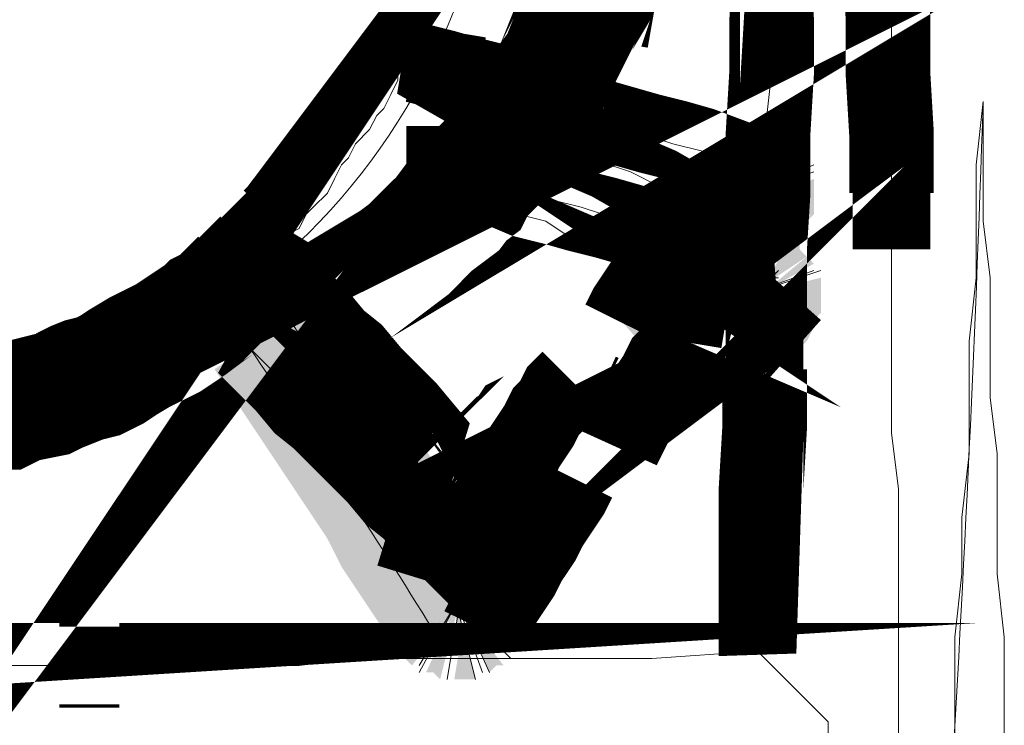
# Model space of a CAD drawing. Header units: millimetres. Extents: x 6173 to 12873, y 4301 to 10241.
# Tile 6 of 11: x 11840 to 11900, y 4702 to 4744. Entities that reach past the tile are written whole.
import ezdxf

# ---------------------------------------------------------------- set-up
doc = ezdxf.new("R2010")
doc.units = ezdxf.units.MM
doc.layers.add('PDF_A-TABELKA', color=7, linetype='Continuous')
doc.layers.add('SQ_TAB TEKST', color=8, linetype='Continuous', lineweight=0)

# ---------------------------------------------------------------- blocks, each defined once
blk = doc.blocks.new('tabelka')
at = {"layer": 'PDF_A-TABELKA', "lineweight": 0}
for points, format in [([(25641.29348271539, -27760.02538781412, 5.115070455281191, 5.115070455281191, 0), (25644.70352968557, -27759.59913194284, 5.115070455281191, 5.115070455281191, 0), (25648.1135766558, -27759.59913194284, 4.688814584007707, 4.688814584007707, 0), (25651.73675156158, -27759.59913194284, 5.115070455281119, 5.115070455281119, 0), (25655.3599264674, -27759.59913194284, 5.115070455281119, 5.115070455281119, 0), (25658.76997343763, -27759.59913194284, 5.115070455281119, 5.115070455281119, 0), (25662.60627627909, -27759.59913194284, 0, 0, 0), (25666.01632324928, -27759.3860040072, 0, 0, 0), (25669.6394981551, -27759.3860040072, 0, 0, 0), (25673.26267306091, -27759.17287607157, 0, 0, 0), (25676.67272003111, -27759.17287607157, 0, 0, 0), (25680.29589493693, -27759.17287607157, 0, 0, 0), (25683.91906984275, -27759.17287607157, 0, 0, 0), (25690.31290791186, -27758.95974813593, 4.688814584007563, 4.688814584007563, 0), (25690.52603584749, -27752.35278213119, 5.115070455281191, 5.115070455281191, 0), (25690.52603584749, -27748.94273516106, 5.115070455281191, 5.115070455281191, 0), (25690.73916378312, -27745.31956025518, 5.115070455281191, 5.115070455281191, 0), (25690.73916378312, -27741.69638534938, 4.688814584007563, 4.688814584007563, 0), (25690.73916378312, -27738.28633837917, 5.115070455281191, 5.115070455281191, 0), (25690.73916378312, -27734.45003553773, 5.115070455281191, 5.115070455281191, 0), (25690.95229171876, -27731.03998856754, 5.115070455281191, 5.115070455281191, 0), (25690.95229171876, -27727.41681366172, 5.115070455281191, 5.115070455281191, 0), (25691.16541965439, -27723.79363875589, 5.115070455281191, 5.115070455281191, 0), (25691.16541965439, -27720.38359178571, 5.075571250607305, 5.075571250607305, 0), (25691.16541965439, -27716.97354481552, 5.115070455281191, 5.115070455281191, 0)], "xyseb"), ([(25691.80480346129, -27684.57809859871, 5.115070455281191, 5.115070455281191, 0), (25691.80480346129, -27681.16805162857, 0, 0, 0), (25692.01793139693, -27677.54487672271, 0, 0, 0)], "xyseb"), ([(25697.98551359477, -27716.97354481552, 5.115070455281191, 5.115070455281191, 0), (25698.19864153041, -27720.38359178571, 5.115070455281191, 5.115070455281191, 0), (25698.19864153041, -27723.79363875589, 5.115070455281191, 5.115070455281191, 0), (25698.41176946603, -27727.41681366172, 5.115070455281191, 5.115070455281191, 0), (25698.41176946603, -27731.03998856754, 4.688814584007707, 4.688814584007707, 0), (25698.41176946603, -27734.45003553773, 0, 0, 0), (25698.41176946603, -27738.28633837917, 0, 0, 0), (25698.62489740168, -27741.69638534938, 0, 0, 0), (25698.62489740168, -27745.31956025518, 0, 0, 0), (25698.83802533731, -27748.94273516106, 0, 0, 0), (25698.83802533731, -27752.35278213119, 0, 0, 0), (25698.83802533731, -27755.97595703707, 0, 0, 0), (25698.83802533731, -27763.00917891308, 0, 0, 0), (25698.83802533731, -27767.48486556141, 0, 0, 0), (25694.57546662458, -27767.48486556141, 0, 0, 0)], "xyseb"), ([(25674.54144067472, -27705.03838041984, -0.4172873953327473), (25636.6046681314, -27744.68017644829, -0.4142135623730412)], "xyb"), ([(25640.86722684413, -27744.68017644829, 7.246349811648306, 7.246349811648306, 0), (25641.93286652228, -27744.46704851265, 7.434469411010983, 7.434469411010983, 0), (25642.78537826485, -27744.46704851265, 7.625096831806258, 7.625096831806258, 0), (25643.85101794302, -27744.04079264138, 7.434469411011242, 7.434469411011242, 0), (25644.9166576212, -27744.04079264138, 7.434469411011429, 7.434469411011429, 0), (25645.76916936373, -27743.61453677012, 7.434469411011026, 7.434469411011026, 0), (25646.62168110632, -27743.40140883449, 7.535210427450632, 7.535210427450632, 0), (25647.68732078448, -27743.18828089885, 7.434469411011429, 7.434469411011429, 0), (25648.53983252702, -27742.76202502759, 7.535210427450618, 7.535210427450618, 0), (25649.60547220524, -27742.33576915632, 7.535210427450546, 7.535210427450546, 0), (25650.45798394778, -27742.12264122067, 7.535210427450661, 7.535210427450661, 0), (25651.31049569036, -27741.69638534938, 7.535210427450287, 7.535210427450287, 0), (25651.94987949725, -27741.27012947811, 7.535210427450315, 7.535210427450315, 0), (25653.01551917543, -27740.6307456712, 7.535210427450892, 7.535210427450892, 0), (25653.86803091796, -27740.20448979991, 7.535210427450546, 7.535210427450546, 0), (25654.7205426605, -27739.77823392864, 7.535210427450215, 7.535210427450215, 0), (25655.3599264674, -27739.35197805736, 7.625096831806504, 7.625096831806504, 0), (25656.21243820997, -27738.71259425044, 7.434469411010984, 7.434469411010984, 0), (25656.85182201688, -27738.28633837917, 7.434469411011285, 7.434469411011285, 0), (25657.70433375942, -27737.43382663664, 6.82009394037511, 6.82009394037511, 0), (25658.55684550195, -27737.00757076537, 7.625096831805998, 7.625096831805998, 0), (25659.19622930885, -27736.36818695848, 7.434469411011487, 7.434469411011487, 0), (25660.04874105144, -27735.51567521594, 7.434469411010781, 7.434469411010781, 0), (25660.47499692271, -27735.08941934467, 7.246349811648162, 7.246349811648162, 0), (25661.1143807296, -27734.45003553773, 7.246349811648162, 7.246349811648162, 0), (25661.96689247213, -27733.59752379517, 7.672605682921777, 7.672605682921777, 0), (25662.39314834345, -27733.1712679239, 7.672605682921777, 7.672605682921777, 0), (25663.03253215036, -27732.31875618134, 0, 0, 0), (25663.45878802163, -27731.67937237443, 0, 0, 0), (25664.31129976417, -27730.8268606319, 0, 0, 0), (25664.73755563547, -27730.18747682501, 0, 0, 0), (25665.1638115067, -27729.5480930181, 0, 0, 0), (25665.80319531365, -27728.90870921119, 0, 0, 0), (25666.22945118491, -27728.05619746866, 0, 0, 0), (25666.65570705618, -27727.41681366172, 0, 0, 0), (25667.08196292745, -27726.56430191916, 0, 0, 0), (25667.50821879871, -27725.7117901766, 0, 0, 0), (25667.93447466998, -27725.07240636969, 0, 0, 0), (25668.57385847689, -27724.21989462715, 0, 0, 0), (25668.57385847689, -27723.36738288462, 0, 0, 0), (25669.00011434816, -27722.51487114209, 0, 0, 0), (25669.42637021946, -27721.87548733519, 0, 0, 0), (25669.85262609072, -27721.02297559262, 0, 0, 0), (25670.06575402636, -27720.17046385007, 0, 0, 0), (25670.49200989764, -27719.53108004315, 0, 0, 0), (25670.70513783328, -27718.46544036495, 0, 0, 0), (25670.9182657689, -27717.61292862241, 0, 0, 0), (25671.34452164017, -27716.76041687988, 0, 0, 0), (25671.55764957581, -27715.90790513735, 0, 0, 0)], "xyseb"), ([(25609.7505482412, -27731.4662444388, 7.672605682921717, 7.672605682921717, 0), (25610.17680411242, -27732.10562824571, 0, 0, 0), (25610.81618791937, -27732.95813998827, 0, 0, 0)], "xyseb"), ([(25684.34532571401, -27718.46544036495, 7.683254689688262, 7.683254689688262, 0), (25680.7221508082, -27717.82605655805, 7.625096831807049, 7.625096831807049, 0), (25680.29589493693, -27719.10482417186, 7.625096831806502, 7.625096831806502, 0), (25679.86963906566, -27719.95733591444, 7.434469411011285, 7.434469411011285, 0), (25679.23025525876, -27721.02297559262, 7.535210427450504, 7.535210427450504, 0), (25678.80399938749, -27722.08861527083, 7.233802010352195, 7.233802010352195, 0), (25678.37774351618, -27722.94112701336, 7.05321456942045, 7.05321456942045, 0), (25677.95148764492, -27724.00676669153, 7.535210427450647, 7.535210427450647, 0), (25677.312103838, -27724.85927843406, 7.535210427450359, 7.535210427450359, 0), (25676.88584796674, -27725.7117901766, 7.233802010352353, 7.233802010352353, 0), (25676.24646415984, -27726.77742985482, 7.434469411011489, 7.434469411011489, 0), (25675.60708035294, -27727.62994159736, 7.434469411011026, 7.434469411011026, 0), (25674.96769654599, -27728.26932540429, 7.625096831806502, 7.625096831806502, 0), (25674.32831273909, -27729.12183714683, 7.625096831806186, 7.625096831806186, 0), (25673.47580099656, -27729.97434888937, 7.434469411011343, 7.434469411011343, 0), (25673.04954512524, -27730.8268606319, 7.43446941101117, 7.43446941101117, 0), (25672.1970333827, -27731.4662444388, 7.625096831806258, 7.625096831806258, 0), (25671.55764957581, -27732.31875618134, 7.246349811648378, 7.246349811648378, 0), (25670.70513783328, -27732.95813998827, 7.243841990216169, 7.243841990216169, 0), (25669.85262609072, -27733.81065173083, 7.246349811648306, 7.246349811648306, 0), (25669.21324228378, -27734.45003553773, 7.243841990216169, 7.243841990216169, 0), (25668.36073054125, -27735.08941934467, 7.246349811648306, 7.246349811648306, 0), (25667.50821879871, -27735.72880315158, 7.246349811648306, 7.246349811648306, 0), (25666.65570705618, -27736.36818695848, 7.672605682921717, 7.672605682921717, 0), (25665.59006737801, -27737.00757076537, 7.672605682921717, 7.672605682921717, 0), (25664.95068357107, -27737.64695457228, 7.246349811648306, 7.246349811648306, 0), (25664.09817182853, -27738.07321044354, 7.246349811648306, 7.246349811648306, 0), (25663.24566008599, -27738.49946631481, 7.246349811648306, 7.246349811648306, 0), (25662.18002040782, -27739.13885012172, 0, 0, 0), (25661.32750866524, -27739.56510599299, 0, 0, 0), (25660.47499692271, -27739.99136186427, 0, 0, 0), (25659.40935724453, -27740.41761773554, 0, 0, 0), (25658.55684550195, -27740.84387360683, 0, 0, 0), (25657.70433375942, -27741.27012947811, 0, 0, 0), (25656.63869408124, -27741.69638534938, 0, 0, 0), (25655.78618233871, -27741.90951328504, 0, 0, 0), (25654.93367059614, -27742.33576915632, 0, 0, 0), (25653.86803091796, -27742.76202502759, 0, 0, 0), (25653.01551917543, -27742.76202502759, 0, 0, 0), (25651.94987949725, -27743.18828089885, 0, 0, 0), (25651.09736775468, -27743.61453677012, 0, 0, 0), (25649.81860014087, -27743.61453677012, 0, 0, 0), (25648.96608839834, -27744.04079264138, 0, 0, 0), (25647.90044872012, -27744.04079264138, 0, 0, 0), (25647.04793697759, -27744.25392057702, 0, 0, 0), (25645.98229729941, -27744.46704851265, 0, 0, 0), (25645.12978555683, -27744.46704851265, 0, 0, 0), (25643.85101794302, -27744.68017644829, 0, 0, 0), (25642.99850620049, -27744.68017644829, 0, 0, 0), (25641.93286652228, -27744.68017644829, 0, 0, 0), (25640.86722684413, -27744.89330438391, 0, 0, 0)], "xyseb"), ([(25685.62409332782, -27739.99136186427, 5.083550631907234, 5.083550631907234, 0), (25686.05034919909, -27737.43382663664, 4.728884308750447, 4.728884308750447, 0), (25684.55845364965, -27736.79444282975, 0, 0, 0), (25683.2796860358, -27735.94193108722, 0, 0, 0), (25681.78779048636, -27735.30254728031, 0, 0, 0), (25680.29589493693, -27734.45003553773, 0, 0, 0), (25678.80399938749, -27733.59752379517, 0, 0, 0), (25677.312103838, -27732.95813998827, 0, 0, 0), (25675.82020828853, -27732.10562824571, 0, 0, 0), (25674.32831273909, -27731.4662444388, 0, 0, 0), (25673.04954512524, -27730.61373269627, 0, 0, 0), (25671.55764957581, -27729.97434888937, 0, 0, 0), (25671.98390544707, -27727.20368572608, 0, 0, 0)], "xyseb"), ([(25705.23186340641, -27764.71420239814), (25705.23186340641, -27761.30415542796), (25705.23186340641, -27757.89410845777), (25704.80560753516, -27754.0578056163), (25704.80560753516, -27750.64775864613), (25704.80560753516, -27746.81145580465), (25704.37935166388, -27743.40140883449), (25704.37935166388, -27739.99136186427), (25704.37935166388, -27736.15505902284), (25703.95309579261, -27732.74501205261), (25703.95309579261, -27729.33496508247), (25703.95309579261, -27725.49866224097, -0.007256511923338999), (25701.82181643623, -27770.25552872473)], "xyb"), ([(25692.4441872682, -27740.6307456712, 5.123943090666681, 5.123943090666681, 0), (25690.52603584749, -27738.92572218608, 5.146940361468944, 5.146940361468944, 0), (25689.67352410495, -27739.56510599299, 5.123943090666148, 5.123943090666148, 0), (25689.24726823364, -27739.99136186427, 4.822534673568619, 4.822534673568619, 0), (25688.39475649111, -27740.41761773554, 4.765685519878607, 4.765685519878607, 0), (25687.96850061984, -27740.84387360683, 4.822534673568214, 4.822534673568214, 0), (25687.11598887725, -27741.48325741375, 0, 0, 0), (25686.68973300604, -27741.90951328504, 0, 0, 0), (25685.83722126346, -27742.33576915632, 0, 0, 0), (25685.19783745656, -27742.97515296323, 0, 0, 0), (25684.55845364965, -27743.40140883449, 0, 0, 0), (25683.91906984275, -27743.82766470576, 0, 0, 0), (25683.2796860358, -27744.46704851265, 0, 0, 0), (25681.3615346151, -27742.76202502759, 0, 0, 0)], "xyseb"), ([(25670.70513783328, -27757.46785258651, 0.01234379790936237), (25659.62248518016, -27740.41761773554), (25660.90125279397, -27741.69638534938), (25661.75376453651, -27742.54889709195), (25663.03253215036, -27743.82766470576), (25663.88504389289, -27744.68017644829), (25665.1638115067, -27745.95894406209), (25666.01632324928, -27747.23771167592), (25667.29509086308, -27748.09022341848), (25668.14760260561, -27749.36899103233), (25669.42637021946, -27750.22150277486), (25670.27888196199, -27751.50027038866), (25672.41016131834, -27753.63154974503), (25672.41016131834, -27756.1890849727), (25673.68892893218, -27757.46785258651), (25673.26267306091, -27757.46785258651), (25673.68892893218, -27757.89410845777)], "xyb"), ([(25671.77077751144, -27747.66396754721, 5.146940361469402, 5.146940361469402, 0), (25672.62328925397, -27747.23771167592, 5.123943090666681, 5.123943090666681, 0), (25673.04954512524, -27746.81145580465, 4.822534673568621, 4.822534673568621, 0), (25673.90205686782, -27746.17207199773, 4.765685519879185, 4.765685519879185, 0), (25674.32831273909, -27745.74581612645, 5.146940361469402, 5.146940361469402, 0), (25675.18082448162, -27745.31956025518, 5.123943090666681, 5.123943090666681, 0), (25675.60708035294, -27744.68017644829, 5.146940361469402, 5.146940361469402, 0), (25676.45959209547, -27744.25392057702, 5.123943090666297, 5.123943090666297, 0), (25676.88584796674, -27743.82766470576, 0, 0, 0), (25677.73835970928, -27743.40140883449, 0, 0, 0), (25678.37774351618, -27742.76202502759, 0, 0, 0), (25680.29589493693, -27744.46704851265, 0, 0, 0)], "xyseb"), ([(25670.9182657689, -27751.50027038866, 5.146940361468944, 5.146940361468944, 0), (25672.62328925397, -27753.20529387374, 5.123943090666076, 5.123943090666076, 0), (25673.47580099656, -27752.77903800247, 4.765685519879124, 4.765685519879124, 0), (25673.90205686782, -27752.35278213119, 5.146940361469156, 5.146940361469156, 0), (25674.75456861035, -27751.7133983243, 5.12394309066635, 5.12394309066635, 0), (25675.3939524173, -27751.28714245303, 0, 0, 0), (25676.0333362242, -27750.86088658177, 0, 0, 0), (25676.88584796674, -27750.4346307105, 0, 0, 0), (25677.312103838, -27749.7952469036, 0, 0, 0), (25678.16461558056, -27749.36899103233, 0, 0, 0), (25678.59087145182, -27748.94273516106, 0, 0, 0), (25680.50902287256, -27750.64775864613, 0, 0, 0)], "xyseb")]:
    blk.add_lwpolyline(points, format=format, dxfattribs=at)
for points in [[(25698.41176946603, -27720.38359178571), (25698.41176946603, -27723.79363875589), (25698.41176946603, -27727.62994159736), (25698.41176946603, -27731.03998856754), (25698.41176946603, -27734.45003553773), (25698.41176946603, -27738.28633837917), (25698.41176946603, -27741.69638534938), (25698.41176946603, -27745.53268819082), (25698.83802533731, -27748.94273516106), (25698.83802533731, -27752.35278213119), (25698.83802533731, -27755.76282910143), (25698.83802533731, -27763.00917891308), (25698.83802533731, -27767.69799349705)], [(25694.57546662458, -27767.69799349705), (25694.57546662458, -27763.00917891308), (25690.31290791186, -27758.74662020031), (25690.73916378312, -27752.35278213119), (25690.73916378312, -27748.94273516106), (25690.73916378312, -27745.53268819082), (25690.73916378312, -27741.69638534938), (25690.73916378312, -27738.28633837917), (25690.73916378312, -27734.45003553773), (25690.73916378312, -27731.03998856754), (25690.73916378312, -27727.62994159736), (25691.16541965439, -27723.79363875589), (25691.16541965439, -27720.38359178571)], [(25679.65651113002, -27719.95733591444), (25679.23025525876, -27720.80984765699), (25678.80399938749, -27722.08861527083), (25678.37774351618, -27722.94112701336), (25677.95148764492, -27723.79363875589), (25677.52523177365, -27724.64615049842), (25676.67272003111, -27725.92491811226), (25676.24646415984, -27726.77742985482), (25675.3939524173, -27727.62994159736), (25674.96769654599, -27728.48245333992), (25674.11518480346, -27729.33496508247), (25673.68892893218, -27730.18747682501), (25672.83641718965, -27730.61373269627), (25671.98390544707, -27731.4662444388), (25671.55764957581, -27732.31875618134), (25670.70513783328, -27733.1712679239), (25669.85262609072, -27733.59752379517), (25669.00011434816, -27734.45003553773), (25668.14760260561, -27735.30254728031), (25667.29509086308, -27735.72880315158), (25666.44257912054, -27736.58131489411), (25665.59006737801, -27737.00757076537), (25664.73755563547, -27737.43382663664), (25663.88504389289, -27738.28633837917), (25663.03253215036, -27738.71259425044), (25662.18002040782, -27739.13885012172), (25661.32750866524, -27739.56510599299), (25660.47499692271, -27739.99136186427), (25659.62248518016, -27740.41761773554), (25658.76997343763, -27740.84387360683), (25657.49120582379, -27741.27012947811), (25656.63869408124, -27741.69638534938), (25655.78618233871, -27742.12264122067), (25654.93367059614, -27742.54889709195), (25653.65490298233, -27742.54889709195), (25652.80239123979, -27742.97515296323), (25651.94987949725, -27743.40140883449), (25651.09736775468, -27743.40140883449), (25649.81860014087, -27743.82766470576), (25648.96608839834, -27743.82766470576), (25648.1135766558, -27744.25392057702), (25646.83480904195, -27744.25392057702), (25645.98229729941, -27744.25392057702), (25645.12978555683, -27744.68017644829)], [(25644.70352968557, -27743.82766470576), (25645.98229729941, -27743.82766470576), (25646.83480904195, -27743.40140883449), (25647.68732078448, -27742.97515296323), (25648.53983252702, -27742.97515296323), (25649.39234426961, -27742.54889709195), (25650.24485601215, -27742.12264122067), (25651.09736775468, -27741.69638534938), (25651.94987949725, -27741.27012947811), (25653.22864711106, -27740.84387360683), (25653.65490298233, -27740.41761773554), (25654.50741472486, -27739.56510599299), (25655.3599264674, -27739.13885012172), (25656.21243820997, -27738.71259425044), (25657.06494995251, -27738.28633837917), (25657.91746169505, -27737.43382663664), (25658.34371756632, -27737.00757076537), (25659.19622930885, -27736.15505902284), (25660.04874105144, -27735.72880315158), (25660.47499692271, -27734.876291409), (25661.32750866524, -27734.45003553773), (25661.75376453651, -27733.59752379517), (25662.60627627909, -27733.1712679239), (25663.03253215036, -27732.31875618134), (25663.45878802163, -27731.89250031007), (25664.31129976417, -27731.03998856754), (25664.73755563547, -27730.18747682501), (25665.1638115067, -27729.33496508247), (25665.59006737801, -27728.90870921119), (25666.01632324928, -27728.05619746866), (25666.86883499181, -27727.20368572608), (25667.29509086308, -27726.35117398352), (25667.72134673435, -27725.92491811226), (25668.14760260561, -27725.07240636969), (25668.57385847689, -27724.21989462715), (25668.57385847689, -27723.36738288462), (25669.00011434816, -27722.51487114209), (25669.42637021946, -27721.66235939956), (25669.85262609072, -27720.80984765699), (25670.27888196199, -27719.95733591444)], [(25702.24807230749, -27764.71420239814), (25702.24807230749, -27761.30415542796), (25702.24807230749, -27757.89410845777), (25702.67432817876, -27754.0578056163), (25702.67432817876, -27750.64775864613), (25703.10058405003, -27746.81145580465), (25703.10058405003, -27743.40140883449), (25703.10058405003, -27739.99136186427), (25703.52683992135, -27736.15505902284), (25703.52683992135, -27732.74501205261), (25703.52683992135, -27729.33496508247), (25703.95309579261, -27725.49866224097), (25703.95309579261, -27729.33496508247), (25703.95309579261, -27732.74501205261), (25704.37935166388, -27736.15505902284), (25704.37935166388, -27739.99136186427), (25704.37935166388, -27743.40140883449), (25704.80560753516, -27746.81145580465), (25704.80560753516, -27750.64775864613), (25704.80560753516, -27754.0578056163), (25705.23186340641, -27757.89410845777), (25705.23186340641, -27761.30415542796), (25705.23186340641, -27764.71420239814)], [(25690.73916378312, -27731.89250031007), (25691.16541965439, -27732.31875618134), (25690.73916378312, -27732.31875618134), (25690.31290791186, -27733.1712679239), (25689.46039616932, -27733.59752379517), (25689.03414029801, -27734.02377966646), (25688.18162855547, -27734.45003553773), (25687.32911681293, -27734.876291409), (25686.90286094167, -27735.30254728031), (25686.05034919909, -27735.72880315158), (25685.62409332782, -27736.15505902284), (25684.77158158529, -27737.00757076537), (25684.34532571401, -27737.43382663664), (25683.49281397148, -27737.8600825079), (25683.06655810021, -27738.28633837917), (25682.21404635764, -27738.71259425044), (25682.64030222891, -27738.28633837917), (25683.06655810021, -27737.43382663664), (25683.49281397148, -27736.58131489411), (25683.91906984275, -27736.15505902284), (25684.34532571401, -27735.30254728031), (25684.77158158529, -27734.876291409), (25685.19783745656, -27734.02377966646), (25685.62409332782, -27733.1712679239), (25686.47660507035, -27731.89250031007), (25689.46039616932, -27731.03998856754), (25690.31290791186, -27729.33496508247), (25690.31290791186, -27729.76122095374), (25690.73916378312, -27729.33496508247), (25690.31290791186, -27729.76122095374)], [(25693.72295488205, -27729.33496508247), (25689.03414029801, -27731.4662444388), (25693.72295488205, -27729.76122095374)], [(25690.73916378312, -27729.76122095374), (25690.73916378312, -27729.76122095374)], [(25691.16541965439, -27729.76122095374), (25690.73916378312, -27730.18747682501), (25691.16541965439, -27730.18747682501), (25691.16541965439, -27730.61373269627), (25691.59167552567, -27730.61373269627), (25691.16541965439, -27731.03998856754), (25691.59167552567, -27731.03998856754)], [(25691.16541965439, -27731.4662444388), (25691.59167552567, -27731.4662444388), (25691.16541965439, -27731.4662444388)], [(25691.59167552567, -27731.89250031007), (25691.16541965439, -27731.89250031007)], [(25670.27888196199, -27751.07401451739), (25669.42637021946, -27749.7952469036), (25668.57385847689, -27748.51647928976), (25667.72134673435, -27747.23771167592), (25666.86883499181, -27745.95894406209), (25666.01632324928, -27744.68017644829), (25665.1638115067, -27743.40140883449), (25664.31129976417, -27742.12264122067), (25663.45878802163, -27740.84387360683), (25662.60627627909, -27739.56510599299), (25661.75376453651, -27738.28633837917), (25660.90125279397, -27737.00757076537), (25660.04874105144, -27735.72880315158), (25659.19622930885, -27734.45003553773), (25660.47499692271, -27735.30254728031), (25661.32750866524, -27736.58131489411), (25662.60627627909, -27737.8600825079), (25663.45878802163, -27738.71259425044), (25664.73755563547, -27739.99136186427), (25666.01632324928, -27740.84387360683), (25666.86883499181, -27742.12264122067), (25668.14760260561, -27743.40140883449), (25669.00011434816, -27744.25392057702), (25670.27888196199, -27745.53268819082), (25671.98390544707, -27747.66396754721), (25671.98390544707, -27749.7952469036), (25673.26267306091, -27751.50027038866), (25672.83641718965, -27751.50027038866), (25673.26267306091, -27751.50027038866)], [(25691.16541965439, -27737.8600825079), (25691.59167552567, -27738.28633837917), (25691.16541965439, -27738.28633837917), (25691.16541965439, -27738.71259425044), (25690.31290791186, -27739.13885012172), (25689.88665204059, -27739.56510599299), (25689.03414029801, -27739.99136186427), (25688.60788442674, -27740.41761773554), (25687.75537268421, -27740.84387360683), (25687.32911681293, -27741.27012947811), (25686.47660507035, -27742.12264122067), (25686.05034919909, -27742.54889709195), (25685.19783745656, -27742.97515296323), (25684.77158158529, -27743.40140883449), (25683.91906984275, -27743.82766470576), (25683.06655810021, -27744.25392057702), (25682.64030222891, -27744.68017644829), (25683.06655810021, -27744.25392057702), (25683.49281397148, -27743.40140883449), (25683.91906984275, -27742.97515296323), (25684.34532571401, -27742.12264122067), (25684.77158158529, -27741.27012947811), (25685.19783745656, -27740.84387360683), (25685.62409332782, -27739.99136186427), (25686.05034919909, -27739.13885012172), (25686.90286094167, -27737.8600825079), (25689.88665204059, -27737.00757076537), (25690.31290791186, -27735.30254728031)], [(25690.73916378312, -27735.72880315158), (25690.73916378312, -27735.30254728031), (25690.73916378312, -27735.72880315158), (25691.16541965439, -27735.72880315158), (25691.16541965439, -27736.15505902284), (25691.59167552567, -27735.72880315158)], [(25693.72295488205, -27735.72880315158), (25689.03414029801, -27737.43382663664), (25694.14921075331, -27735.72880315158)], [(25691.59167552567, -27736.15505902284), (25691.16541965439, -27736.15505902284)], [(25691.16541965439, -27736.58131489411), (25691.59167552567, -27736.58131489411)], [(25691.59167552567, -27737.00757076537), (25692.01793139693, -27737.00757076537), (25691.59167552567, -27737.00757076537)], [(25691.59167552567, -27737.43382663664), (25692.01793139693, -27737.43382663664), (25691.59167552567, -27737.43382663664)], [(25691.59167552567, -27737.8600825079), (25691.59167552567, -27737.8600825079)], [(25670.27888196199, -27745.53268819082), (25673.26267306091, -27749.7952469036)], [(25671.98390544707, -27753.63154974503), (25672.83641718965, -27753.20529387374), (25673.26267306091, -27752.77903800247), (25674.11518480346, -27752.35278213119), (25674.96769654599, -27751.92652625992), (25675.3939524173, -27751.50027038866), (25676.24646415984, -27750.64775864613), (25676.67272003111, -27750.22150277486), (25677.52523177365, -27749.7952469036), (25677.95148764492, -27749.36899103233), (25678.80399938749, -27748.94273516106), (25679.23025525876, -27748.51647928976), (25678.80399938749, -27748.94273516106), (25678.37774351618, -27749.7952469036), (25677.95148764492, -27750.64775864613), (25677.52523177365, -27751.07401451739), (25677.09897590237, -27751.92652625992), (25676.67272003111, -27752.35278213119), (25676.24646415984, -27753.20529387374), (25675.82020828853, -27754.0578056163), (25675.3939524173, -27754.48406148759), (25674.96769654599, -27755.33657323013), (25674.54144067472, -27755.76282910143), (25674.11518480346, -27756.61534084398), (25673.68892893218, -27757.46785258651), (25672.41016131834, -27756.1890849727), (25672.83641718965, -27753.20529387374), (25672.41016131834, -27754.0578056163)], [(25669.85262609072, -27754.0578056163), (25671.98390544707, -27749.36899103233), (25669.42637021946, -27753.63154974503)], [(25671.55764957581, -27754.48406148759), (25671.98390544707, -27749.36899103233), (25671.13139370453, -27754.48406148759)], [(25674.96769654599, -27753.20529387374), (25671.55764957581, -27749.36899103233), (25672.83641718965, -27754.48406148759)], [(25673.68892893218, -27754.0578056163), (25671.55764957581, -27749.36899103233), (25673.26267306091, -27754.0578056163)], [(25671.55764957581, -27751.92652625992), (25671.55764957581, -27751.50027038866), (25671.13139370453, -27751.92652625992), (25671.13139370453, -27751.50027038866), (25670.70513783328, -27751.92652625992), (25670.70513783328, -27751.50027038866), (25670.27888196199, -27751.50027038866), (25670.70513783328, -27751.07401451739)], [(25673.68892893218, -27755.76282910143), (25670.70513783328, -27751.50027038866)], [(25671.98390544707, -27751.92652625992), (25671.98390544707, -27751.92652625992)], [(25672.41016131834, -27751.50027038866), (25672.41016131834, -27751.92652625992), (25672.41016131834, -27751.50027038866)], [(25672.83641718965, -27751.50027038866), (25672.83641718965, -27751.92652625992), (25672.83641718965, -27751.50027038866)], [(25669.85262609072, -27760.02538781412), (25672.41016131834, -27755.33657323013), (25669.85262609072, -27759.59913194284)], [(25672.41016131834, -27755.33657323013), (25671.55764957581, -27760.4516436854), (25672.41016131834, -27755.33657323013)], [(25674.11518480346, -27760.02538781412), (25671.98390544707, -27755.33657323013), (25673.68892893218, -27760.02538781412)], [(25673.26267306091, -27760.4516436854), (25671.98390544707, -27755.33657323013)], [(25675.3939524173, -27759.17287607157), (25671.98390544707, -27755.76282910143)], [(25671.55764957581, -27757.89410845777), (25671.55764957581, -27757.46785258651), (25671.13139370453, -27757.89410845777), (25671.13139370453, -27757.46785258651), (25670.70513783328, -27757.46785258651), (25671.13139370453, -27757.04159671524)], [(25671.98390544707, -27757.89410845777), (25671.98390544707, -27758.32036432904), (25671.98390544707, -27757.89410845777)], [(25672.83641718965, -27758.32036432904), (25672.41016131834, -27757.89410845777), (25672.41016131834, -27758.32036432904), (25672.41016131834, -27757.89410845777)], [(25673.26267306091, -27757.46785258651), (25673.26267306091, -27757.89410845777), (25672.83641718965, -27757.46785258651)], [(25672.83641718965, -27757.89410845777), (25672.83641718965, -27757.89410845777)], [(25644.70352968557, -27759.59913194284), (25648.1135766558, -27759.59913194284), (25651.94987949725, -27759.59913194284), (25655.3599264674, -27759.59913194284), (25658.76997343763, -27759.59913194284), (25662.60627627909, -27759.59913194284), (25666.01632324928, -27759.17287607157), (25669.85262609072, -27759.17287607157), (25673.26267306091, -27759.17287607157), (25676.67272003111, -27759.17287607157), (25680.50902287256, -27759.17287607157), (25683.91906984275, -27759.17287607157), (25690.31290791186, -27758.74662020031), (25694.57546662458, -27763.00917891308), (25694.57546662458, -27767.69799349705)]]:
    blk.add_lwpolyline(points, dxfattribs=at)
for points, const_width in [([(25685.41096539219, -27734.02377966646), (25685.83722126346, -27731.4662444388), (25684.34532571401, -27730.61373269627), (25682.85343016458, -27729.97434888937), (25681.3615346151, -27729.12183714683), (25679.86963906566, -27728.48245333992), (25678.59087145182, -27727.62994159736), (25677.09897590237, -27726.77742985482), (25675.60708035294, -27726.13804604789), (25674.11518480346, -27725.28553430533), (25672.62328925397, -27724.64615049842), (25671.13139370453, -27723.79363875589), (25671.55764957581, -27721.23610352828)], 4.728884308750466), ([(25669.6394981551, -27723.154254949), (25671.34452164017, -27723.58051082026), (25672.83641718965, -27724.00676669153), (25674.54144067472, -27724.43302256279), (25676.0333362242, -27725.07240636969), (25677.52523177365, -27725.49866224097), (25679.23025525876, -27726.13804604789), (25680.7221508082, -27726.56430191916), (25682.21404635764, -27726.99055779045), (25683.70594190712, -27727.41681366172), (25685.41096539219, -27727.843069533), (25686.90286094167, -27728.26932540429), (25688.60788442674, -27728.90870921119), (25688.60788442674, -27731.67937237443)], 4.858965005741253), ([(25671.55764957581, -27726.99055779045), (25671.55764957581, -27729.5480930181), (25673.26267306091, -27730.18747682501), (25674.75456861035, -27730.61373269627), (25676.24646415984, -27731.25311650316), (25677.95148764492, -27731.67937237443), (25679.4433831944, -27732.10562824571), (25681.14840667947, -27732.53188411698), (25682.64030222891, -27732.95813998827), (25684.13219777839, -27733.38439585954), (25685.83722126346, -27733.81065173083), (25687.32911681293, -27734.45003553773), (25688.82101236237, -27734.876291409), (25689.03414029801, -27737.64695457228)], 4.962347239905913), ([(25682.21404635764, -27738.92572218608), (25682.64030222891, -27738.07321044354), (25683.06655810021, -27737.43382663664), (25683.49281397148, -27736.79444282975), (25683.91906984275, -27736.15505902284), (25684.34532571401, -27735.30254728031), (25684.77158158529, -27734.66316347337), (25685.19783745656, -27734.02377966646), (25685.62409332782, -27733.1712679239), (25688.18162855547, -27733.81065173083)], 5.146940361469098), ([(25661.75376453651, -27733.1712679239), (25660.47499692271, -27735.30254728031), (25661.54063660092, -27736.58131489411), (25662.60627627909, -27737.64695457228), (25663.67191595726, -27738.71259425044), (25664.73755563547, -27739.99136186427), (25665.80319531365, -27740.84387360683), (25666.86883499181, -27742.12264122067), (25667.93447466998, -27743.18828089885), (25669.00011434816, -27744.25392057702), (25670.06575402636, -27745.53268819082), (25669.21324228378, -27748.30335135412)], 5.123943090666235), ([(25680.7221508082, -27743.18828089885), (25683.06655810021, -27744.25392057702), (25683.49281397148, -27743.40140883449), (25683.91906984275, -27742.76202502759), (25684.34532571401, -27742.12264122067), (25684.77158158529, -27741.27012947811), (25685.19783745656, -27740.84387360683), (25685.62409332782, -27739.99136186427), (25686.05034919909, -27739.35197805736), (25688.60788442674, -27739.99136186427)], 4.956312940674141), ([(25661.96689247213, -27739.13885012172), (25660.68812485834, -27741.48325741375), (25661.75376453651, -27742.54889709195), (25662.81940421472, -27743.82766470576), (25663.88504389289, -27744.68017644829), (25665.1638115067, -27745.95894406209), (25666.22945118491, -27747.02458374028), (25667.29509086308, -27748.09022341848), (25668.36073054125, -27749.36899103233), (25669.42637021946, -27750.22150277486), (25670.49200989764, -27751.50027038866), (25669.6394981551, -27754.27093355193)], 4.822534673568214), ([(25679.01712732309, -27742.33576915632), (25678.37774351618, -27742.97515296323), (25677.95148764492, -27743.82766470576), (25677.52523177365, -27744.25392057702), (25677.09897590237, -27745.10643231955), (25676.67272003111, -27745.74581612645), (25676.24646415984, -27746.38519993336), (25675.82020828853, -27747.23771167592), (25675.3939524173, -27747.87709548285), (25674.96769654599, -27748.51647928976), (25674.54144067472, -27749.15586309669), (25674.11518480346, -27749.7952469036), (25673.68892893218, -27750.64775864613), (25671.34452164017, -27749.58211896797)], 4.822534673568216), ([(25679.23025525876, -27748.30335135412), (25678.80399938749, -27749.15586309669), (25678.37774351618, -27749.7952469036), (25677.95148764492, -27750.4346307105), (25677.52523177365, -27751.07401451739), (25677.09897590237, -27751.92652625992), (25676.67272003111, -27752.56591006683), (25676.24646415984, -27753.20529387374), (25675.82020828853, -27754.0578056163), (25675.3939524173, -27754.69718942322), (25674.96769654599, -27755.33657323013), (25674.54144067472, -27755.97595703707), (25674.11518480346, -27756.61534084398), (25673.68892893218, -27757.46785258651)], 5.146940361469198)]:
    blk.add_lwpolyline(points, dxfattribs=dict(at, const_width=const_width))
for points in [[(25689.46039616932, -27731.03998856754), (25686.05034919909, -27731.89250031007), (25687.32911681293, -27732.31875618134), (25685.62409332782, -27731.4662444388), (25684.34532571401, -27730.61373269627), (25682.64030222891, -27729.76122095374), (25681.3615346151, -27729.33496508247), (25680.08276700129, -27728.48245333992), (25678.37774351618, -27727.62994159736), (25677.09897590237, -27726.77742985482), (25675.3939524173, -27725.92491811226), (25674.11518480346, -27725.49866224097), (25672.83641718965, -27724.64615049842), (25671.13139370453, -27723.79363875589), (25669.85262609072, -27722.94112701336), (25671.13139370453, -27723.79363875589), (25672.83641718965, -27724.21989462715), (25674.54144067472, -27724.64615049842), (25675.82020828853, -27725.07240636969), (25677.52523177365, -27725.49866224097), (25679.23025525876, -27725.92491811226), (25680.50902287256, -27726.35117398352), (25682.21404635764, -27726.77742985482), (25683.91906984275, -27727.62994159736), (25685.19783745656, -27728.05619746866), (25686.90286094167, -27728.48245333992), (25688.60788442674, -27728.90870921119), (25690.31290791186, -27729.33496508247)], [(25689.88665204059, -27737.00757076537), (25686.47660507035, -27737.8600825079), (25687.75537268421, -27738.28633837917), (25686.05034919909, -27737.43382663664), (25684.77158158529, -27736.58131489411), (25683.06655810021, -27736.15505902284), (25681.78779048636, -27735.30254728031), (25680.08276700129, -27734.45003553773), (25678.80399938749, -27733.59752379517), (25677.52523177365, -27732.74501205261), (25675.82020828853, -27732.31875618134), (25674.54144067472, -27731.4662444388), (25672.83641718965, -27730.61373269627), (25671.55764957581, -27729.76122095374), (25670.27888196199, -27729.33496508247), (25671.55764957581, -27729.76122095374), (25673.26267306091, -27730.18747682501), (25674.96769654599, -27730.61373269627), (25676.24646415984, -27731.03998856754), (25677.95148764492, -27731.4662444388), (25679.65651113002, -27731.89250031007), (25680.93527874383, -27732.31875618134), (25682.64030222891, -27733.1712679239), (25684.34532571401, -27733.59752379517), (25685.62409332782, -27734.02377966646), (25687.32911681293, -27734.45003553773), (25689.03414029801, -27734.876291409), (25690.31290791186, -27735.30254728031)], [(25671.98390544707, -27749.7952469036), (25672.41016131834, -27747.23771167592), (25671.98390544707, -27747.66396754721), (25672.41016131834, -27747.23771167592), (25673.26267306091, -27746.81145580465), (25673.68892893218, -27746.38519993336), (25674.54144067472, -27745.95894406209), (25674.96769654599, -27745.10643231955), (25675.82020828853, -27744.68017644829), (25676.24646415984, -27744.25392057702), (25677.09897590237, -27743.82766470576), (25677.52523177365, -27743.40140883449), (25678.37774351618, -27742.97515296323), (25678.80399938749, -27742.54889709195), (25678.37774351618, -27742.97515296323), (25677.95148764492, -27743.82766470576), (25677.52523177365, -27744.25392057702), (25677.09897590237, -27745.10643231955), (25676.67272003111, -27745.95894406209), (25676.24646415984, -27746.38519993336), (25675.82020828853, -27747.23771167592), (25675.3939524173, -27747.66396754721), (25674.96769654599, -27748.51647928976), (25674.54144067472, -27749.36899103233), (25674.11518480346, -27749.7952469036), (25673.68892893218, -27750.64775864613), (25673.26267306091, -27751.50027038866)]]:
    blk.add_lwpolyline(points, close=True, dxfattribs=at)
at = {"layer": 'PDF_A-TABELKA', "transparency": 33554559}
for points in [[(25691.16541965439, -27727.20368572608), (25691.59167552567, -27727.20368572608), (25689.03414029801, -27731.4662444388)], [(25691.59167552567, -27727.20368572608), (25689.03414029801, -27731.4662444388), (25692.01793139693, -27727.62994159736)], [(25689.03414029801, -27731.4662444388), (25692.01793139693, -27727.62994159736), (25692.4441872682, -27728.05619746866)], [(25692.4441872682, -27728.05619746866), (25692.87044313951, -27728.05619746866), (25689.03414029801, -27731.4662444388)], [(25692.87044313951, -27728.05619746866), (25689.03414029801, -27731.4662444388), (25693.29669901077, -27728.48245333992)], [(25689.88665204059, -27731.03998856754), (25693.29669901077, -27728.48245333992), (25693.29669901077, -27729.33496508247)], [(25687.75537268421, -27729.76122095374), (25685.62409332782, -27734.02377966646), (25688.18162855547, -27729.76122095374)], [(25685.62409332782, -27734.02377966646), (25688.18162855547, -27729.76122095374), (25686.05034919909, -27734.45003553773)], [(25691.59167552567, -27731.03998856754), (25693.72295488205, -27730.18747682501), (25693.72295488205, -27730.61373269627)], [(25688.60788442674, -27731.03998856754), (25691.16541965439, -27735.30254728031), (25688.18162855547, -27731.4662444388)], [(25689.03414029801, -27730.61373269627), (25691.59167552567, -27734.876291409), (25688.60788442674, -27731.03998856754)], [(25689.88665204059, -27731.03998856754), (25688.60788442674, -27731.4662444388), (25689.03414029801, -27731.4662444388)], [(25689.03414029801, -27731.03998856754), (25693.72295488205, -27731.89250031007), (25688.60788442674, -27731.03998856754)], [(25689.88665204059, -27731.4662444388), (25689.03414029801, -27731.03998856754), (25688.60788442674, -27731.03998856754)], [(25691.59167552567, -27734.876291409), (25688.60788442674, -27731.03998856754), (25691.16541965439, -27735.30254728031)], [(25693.72295488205, -27730.61373269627), (25693.72295488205, -27731.4662444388), (25689.03414029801, -27731.03998856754)], [(25690.73916378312, -27731.89250031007), (25689.03414029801, -27730.61373269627), (25689.03414029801, -27731.03998856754)], [(25692.87044313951, -27733.59752379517), (25692.4441872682, -27734.45003553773), (25689.03414029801, -27730.61373269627)], [(25692.4441872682, -27734.45003553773), (25689.03414029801, -27730.61373269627), (25691.59167552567, -27734.876291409)], [(25691.59167552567, -27731.03998856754), (25689.03414029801, -27731.03998856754), (25689.03414029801, -27731.4662444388)], [(25693.72295488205, -27731.4662444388), (25689.03414029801, -27731.03998856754), (25693.72295488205, -27731.89250031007)], [(25693.72295488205, -27732.31875618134), (25693.29669901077, -27732.74501205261), (25689.03414029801, -27731.03998856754)], [(25693.29669901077, -27732.74501205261), (25689.03414029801, -27731.03998856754), (25693.29669901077, -27733.1712679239)], [(25688.18162855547, -27731.4662444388), (25690.31290791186, -27735.72880315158), (25687.32911681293, -27731.89250031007)], [(25691.16541965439, -27735.30254728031), (25688.18162855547, -27731.4662444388), (25690.31290791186, -27735.72880315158)], [(25689.88665204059, -27731.4662444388), (25693.72295488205, -27731.89250031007), (25693.72295488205, -27732.31875618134)], [(25686.90286094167, -27732.31875618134), (25689.03414029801, -27737.00757076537), (25686.05034919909, -27732.74501205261)], [(25687.32911681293, -27731.89250031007), (25689.46039616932, -27736.58131489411), (25686.90286094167, -27732.31875618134)], [(25689.46039616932, -27736.58131489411), (25686.90286094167, -27732.31875618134), (25689.03414029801, -27737.00757076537)], [(25690.31290791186, -27735.72880315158), (25687.32911681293, -27731.89250031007), (25689.46039616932, -27736.58131489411)], [(25690.73916378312, -27731.89250031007), (25693.29669901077, -27733.1712679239), (25692.87044313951, -27733.59752379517)], [(25662.18002040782, -27734.02377966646), (25657.06494995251, -27735.72880315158), (25661.32750866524, -27732.74501205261)], [(25686.05034919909, -27732.74501205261), (25688.18162855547, -27737.43382663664), (25685.19783745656, -27733.59752379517)], [(25689.03414029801, -27737.00757076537), (25686.05034919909, -27732.74501205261), (25688.18162855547, -27737.43382663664)], [(25691.59167552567, -27733.1712679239), (25692.01793139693, -27733.1712679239), (25689.46039616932, -27737.8600825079)], [(25692.01793139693, -27733.1712679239), (25689.46039616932, -27737.8600825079), (25692.4441872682, -27733.59752379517)], [(25657.91746169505, -27737.00757076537), (25662.18002040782, -27734.02377966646), (25657.06494995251, -27735.72880315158)], [(25663.03253215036, -27735.72880315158), (25657.91746169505, -27737.00757076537), (25662.18002040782, -27734.02377966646)], [(25684.77158158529, -27734.02377966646), (25686.90286094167, -27738.28633837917), (25683.91906984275, -27734.45003553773)], [(25685.19783745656, -27733.59752379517), (25687.75537268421, -27737.8600825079), (25684.77158158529, -27734.02377966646)], [(25687.75537268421, -27737.8600825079), (25684.77158158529, -27734.02377966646), (25686.90286094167, -27738.28633837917)], [(25688.18162855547, -27737.43382663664), (25685.19783745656, -27733.59752379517), (25687.75537268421, -27737.8600825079)], [(25692.87044313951, -27734.02377966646), (25692.87044313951, -27734.45003553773), (25689.46039616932, -27737.43382663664)], [(25690.73916378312, -27736.58131489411), (25692.4441872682, -27733.59752379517), (25692.87044313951, -27734.02377966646)], [(25683.91906984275, -27734.45003553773), (25686.47660507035, -27738.71259425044), (25683.49281397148, -27734.876291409)], [(25686.90286094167, -27738.28633837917), (25683.91906984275, -27734.45003553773), (25686.47660507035, -27738.71259425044)], [(25692.87044313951, -27734.45003553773), (25689.46039616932, -27737.43382663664), (25693.29669901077, -27734.876291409)], [(25682.64030222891, -27735.30254728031), (25685.19783745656, -27739.99136186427), (25682.21404635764, -27735.72880315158)], [(25683.49281397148, -27734.876291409), (25685.62409332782, -27739.13885012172), (25682.64030222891, -27735.30254728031)], [(25685.62409332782, -27739.13885012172), (25682.64030222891, -27735.30254728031), (25685.19783745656, -27739.99136186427)], [(25686.47660507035, -27738.71259425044), (25683.49281397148, -27734.876291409), (25685.62409332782, -27739.13885012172)], [(25690.73916378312, -27737.00757076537), (25693.29669901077, -27734.876291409), (25693.72295488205, -27735.30254728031)], [(25658.76997343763, -27738.28633837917), (25663.03253215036, -27735.72880315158), (25657.91746169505, -27737.00757076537)], [(25663.88504389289, -27737.00757076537), (25658.76997343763, -27738.28633837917), (25663.03253215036, -27735.72880315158)], [(25682.21404635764, -27735.72880315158), (25684.34532571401, -27740.41761773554), (25681.3615346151, -27736.15505902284)], [(25685.19783745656, -27739.99136186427), (25682.21404635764, -27735.72880315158), (25684.34532571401, -27740.41761773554)], [(25688.18162855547, -27735.72880315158), (25686.05034919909, -27739.99136186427), (25688.60788442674, -27736.15505902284)], [(25681.3615346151, -27736.15505902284), (25683.91906984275, -27740.84387360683), (25680.50902287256, -27737.00757076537)], [(25684.34532571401, -27740.41761773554), (25681.3615346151, -27736.15505902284), (25683.91906984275, -27740.84387360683)], [(25686.05034919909, -27739.99136186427), (25688.60788442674, -27736.15505902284), (25686.47660507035, -27740.41761773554)], [(25690.73916378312, -27737.00757076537), (25694.14921075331, -27736.15505902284), (25694.14921075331, -27737.00757076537)], [(25659.62248518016, -27739.56510599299), (25663.88504389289, -27737.00757076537), (25658.76997343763, -27738.28633837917)], [(25664.73755563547, -27738.28633837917), (25659.62248518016, -27739.56510599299), (25663.88504389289, -27737.00757076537)], [(25690.73916378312, -27737.00757076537), (25689.03414029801, -27737.43382663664), (25689.46039616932, -27737.43382663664)], [(25690.73916378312, -27737.00757076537), (25689.03414029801, -27737.00757076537), (25689.03414029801, -27737.43382663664)], [(25694.14921075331, -27737.00757076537), (25694.14921075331, -27737.43382663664), (25689.03414029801, -27737.00757076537)], [(25694.14921075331, -27737.43382663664), (25689.03414029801, -27737.00757076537), (25694.14921075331, -27737.8600825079)], [(25689.03414029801, -27737.00757076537), (25694.14921075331, -27737.8600825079), (25694.14921075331, -27738.28633837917)], [(25694.14921075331, -27738.28633837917), (25693.72295488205, -27738.71259425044), (25689.03414029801, -27737.00757076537)], [(25693.72295488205, -27738.71259425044), (25689.03414029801, -27737.00757076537), (25693.72295488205, -27739.13885012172)], [(25690.31290791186, -27737.8600825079), (25689.46039616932, -27737.00757076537), (25689.03414029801, -27737.00757076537)], [(25690.73916378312, -27736.58131489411), (25689.46039616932, -27737.43382663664), (25689.46039616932, -27737.8600825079)], [(25690.73916378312, -27738.28633837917), (25689.46039616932, -27736.58131489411), (25689.46039616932, -27737.00757076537)], [(25660.47499692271, -27740.84387360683), (25664.73755563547, -27738.28633837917), (25659.62248518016, -27739.56510599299)], [(25665.59006737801, -27739.56510599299), (25660.47499692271, -27740.84387360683), (25664.73755563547, -27738.28633837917)], [(25690.31290791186, -27737.8600825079), (25693.72295488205, -27739.13885012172), (25693.29669901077, -27739.99136186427)], [(25690.73916378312, -27738.28633837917), (25693.29669901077, -27739.99136186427), (25692.87044313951, -27740.41761773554)], [(25662.60627627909, -27740.41761773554), (25657.49120582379, -27741.69638534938), (25661.75376453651, -27738.71259425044)], [(25661.32750866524, -27742.12264122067), (25665.59006737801, -27739.56510599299), (25660.47499692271, -27740.84387360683)], [(25666.44257912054, -27740.84387360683), (25661.32750866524, -27742.12264122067), (25665.59006737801, -27739.56510599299)], [(25658.34371756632, -27742.97515296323), (25662.60627627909, -27740.41761773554), (25657.49120582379, -27741.69638534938)], [(25663.45878802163, -27741.69638534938), (25658.34371756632, -27742.97515296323), (25662.60627627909, -27740.41761773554)], [(25662.18002040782, -27743.40140883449), (25666.44257912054, -27740.84387360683), (25661.32750866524, -27742.12264122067)], [(25667.29509086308, -27742.12264122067), (25662.18002040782, -27743.40140883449), (25666.44257912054, -27740.84387360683)], [(25659.19622930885, -27744.25392057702), (25663.45878802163, -27741.69638534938), (25658.34371756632, -27742.97515296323)], [(25664.31129976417, -27742.97515296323), (25659.19622930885, -27744.25392057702), (25663.45878802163, -27741.69638534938)], [(25663.03253215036, -27744.68017644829), (25667.29509086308, -27742.12264122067), (25662.18002040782, -27743.40140883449)], [(25668.14760260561, -27743.40140883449), (25663.03253215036, -27744.68017644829), (25667.29509086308, -27742.12264122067)], [(25660.04874105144, -27745.53268819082), (25664.31129976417, -27742.97515296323), (25659.19622930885, -27744.25392057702)], [(25665.1638115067, -27744.25392057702), (25660.04874105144, -27745.53268819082), (25664.31129976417, -27742.97515296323)], [(25663.88504389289, -27745.95894406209), (25668.14760260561, -27743.40140883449), (25663.03253215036, -27744.68017644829)], [(25669.00011434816, -27744.68017644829), (25663.88504389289, -27745.95894406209), (25668.14760260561, -27743.40140883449)], [(25660.90125279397, -27746.81145580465), (25665.1638115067, -27744.25392057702), (25660.04874105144, -27745.53268819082)], [(25666.01632324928, -27745.53268819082), (25660.90125279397, -27746.81145580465), (25665.1638115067, -27744.25392057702)], [(25664.73755563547, -27747.23771167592), (25669.00011434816, -27744.68017644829), (25663.88504389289, -27745.95894406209)], [(25669.85262609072, -27745.95894406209), (25664.73755563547, -27747.23771167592), (25669.00011434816, -27744.68017644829)], [(25661.75376453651, -27748.09022341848), (25666.01632324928, -27745.53268819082), (25660.90125279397, -27746.81145580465)], [(25666.86883499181, -27746.81145580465), (25661.75376453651, -27748.09022341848), (25666.01632324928, -27745.53268819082)], [(25665.59006737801, -27748.51647928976), (25669.85262609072, -27745.95894406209), (25664.73755563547, -27747.23771167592)], [(25670.70513783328, -27747.23771167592), (25665.59006737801, -27748.51647928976), (25669.85262609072, -27745.95894406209)], [(25662.60627627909, -27749.36899103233), (25666.86883499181, -27746.81145580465), (25661.75376453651, -27748.09022341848)], [(25667.72134673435, -27748.09022341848), (25662.60627627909, -27749.36899103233), (25666.86883499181, -27746.81145580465)], [(25666.44257912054, -27749.7952469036), (25670.70513783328, -27747.23771167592), (25665.59006737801, -27748.51647928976)], [(25671.55764957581, -27748.51647928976), (25666.44257912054, -27749.7952469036), (25670.70513783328, -27747.23771167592)], [(25663.45878802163, -27750.64775864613), (25667.72134673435, -27748.09022341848), (25662.60627627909, -27749.36899103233)], [(25668.57385847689, -27749.36899103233), (25663.45878802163, -27750.64775864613), (25667.72134673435, -27748.09022341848)], [(25667.29509086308, -27751.50027038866), (25671.55764957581, -27748.51647928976), (25666.44257912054, -27749.7952469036)], [(25672.41016131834, -27749.7952469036), (25667.29509086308, -27751.50027038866), (25671.55764957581, -27748.51647928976)], [(25664.31129976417, -27751.92652625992), (25668.57385847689, -27749.36899103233), (25663.45878802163, -27750.64775864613)], [(25669.42637021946, -27750.64775864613), (25664.31129976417, -27751.92652625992), (25668.57385847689, -27749.36899103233)], [(25670.27888196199, -27754.0578056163), (25671.98390544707, -27749.36899103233), (25669.85262609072, -27754.0578056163)], [(25670.70513783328, -27754.48406148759), (25670.27888196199, -27754.0578056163), (25671.98390544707, -27749.36899103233)], [(25670.70513783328, -27751.50027038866), (25672.41016131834, -27749.7952469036), (25671.98390544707, -27749.36899103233)], [(25672.83641718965, -27751.07401451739), (25671.55764957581, -27749.36899103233), (25671.55764957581, -27749.7952469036)], [(25674.54144067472, -27753.63154974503), (25674.11518480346, -27754.0578056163), (25671.55764957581, -27749.36899103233)], [(25672.41016131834, -27751.92652625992), (25671.98390544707, -27749.36899103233), (25671.55764957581, -27749.36899103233)], [(25672.41016131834, -27754.48406148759), (25671.55764957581, -27754.48406148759), (25671.98390544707, -27749.36899103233)], [(25668.14760260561, -27752.77903800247), (25672.41016131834, -27749.7952469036), (25667.29509086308, -27751.50027038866)], [(25668.57385847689, -27753.20529387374), (25668.14760260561, -27752.77903800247), (25672.41016131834, -27749.7952469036)], [(25665.1638115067, -27753.63154974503), (25669.42637021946, -27750.64775864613), (25664.31129976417, -27751.92652625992)], [(25670.27888196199, -27751.92652625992), (25665.1638115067, -27753.63154974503), (25669.42637021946, -27750.64775864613)], [(25672.83641718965, -27751.07401451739), (25674.96769654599, -27753.20529387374), (25674.54144067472, -27753.63154974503)], [(25666.01632324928, -27754.91031735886), (25670.27888196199, -27751.92652625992), (25665.1638115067, -27753.63154974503)], [(25671.13139370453, -27753.20529387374), (25666.01632324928, -27754.91031735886), (25670.27888196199, -27751.92652625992)], [(25670.70513783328, -27751.50027038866), (25669.00011434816, -27753.63154974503), (25668.57385847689, -27753.20529387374)], [(25672.41016131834, -27751.92652625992), (25672.83641718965, -27754.48406148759), (25672.41016131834, -27754.48406148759)], [(25666.86883499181, -27756.1890849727), (25671.13139370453, -27753.20529387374), (25666.01632324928, -27754.91031735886)], [(25671.98390544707, -27754.48406148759), (25666.86883499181, -27756.1890849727), (25671.13139370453, -27753.20529387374)], [(25667.72134673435, -27757.46785258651), (25671.98390544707, -27754.48406148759), (25666.86883499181, -27756.1890849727)], [(25672.83641718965, -27755.76282910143), (25667.72134673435, -27757.46785258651), (25671.98390544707, -27754.48406148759)], [(25670.70513783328, -27760.02538781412), (25672.41016131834, -27755.33657323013), (25670.27888196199, -27760.02538781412)], [(25671.13139370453, -27760.4516436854), (25670.70513783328, -27760.02538781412), (25672.41016131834, -27755.33657323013)], [(25671.13139370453, -27757.46785258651), (25672.83641718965, -27755.76282910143), (25672.41016131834, -27755.33657323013)], [(25673.26267306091, -27757.46785258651), (25671.98390544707, -27755.33657323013), (25671.98390544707, -27755.76282910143)], [(25674.54144067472, -27759.59913194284), (25674.11518480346, -27760.02538781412), (25671.98390544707, -27755.33657323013)], [(25673.26267306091, -27760.4516436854), (25672.41016131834, -27760.4516436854), (25671.98390544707, -27755.33657323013)], [(25672.41016131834, -27757.89410845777), (25672.41016131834, -27755.33657323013), (25671.98390544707, -27755.33657323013)], [(25668.57385847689, -27758.74662020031), (25672.83641718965, -27755.76282910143), (25667.72134673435, -27757.46785258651)], [(25669.00011434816, -27759.17287607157), (25668.57385847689, -27758.74662020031), (25672.83641718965, -27755.76282910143)], [(25671.13139370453, -27757.46785258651), (25669.42637021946, -27759.59913194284), (25669.00011434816, -27759.17287607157)], [(25672.41016131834, -27757.89410845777), (25672.41016131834, -27760.4516436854), (25671.98390544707, -27760.4516436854)], [(25673.26267306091, -27757.46785258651), (25674.96769654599, -27759.59913194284), (25674.54144067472, -27759.59913194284)]]:
    blk.add_solid(points, dxfattribs=at)

msp = doc.modelspace()

# ---------------------------------------------------------------- block references
at = {"layer": 'SQ_TAB TEKST', "lineweight": 35}
msp.add_blockref('tabelka', (-13805.43269361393, 32464.9063958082), dxfattribs=at)

doc.saveas('drawing.dxf')
